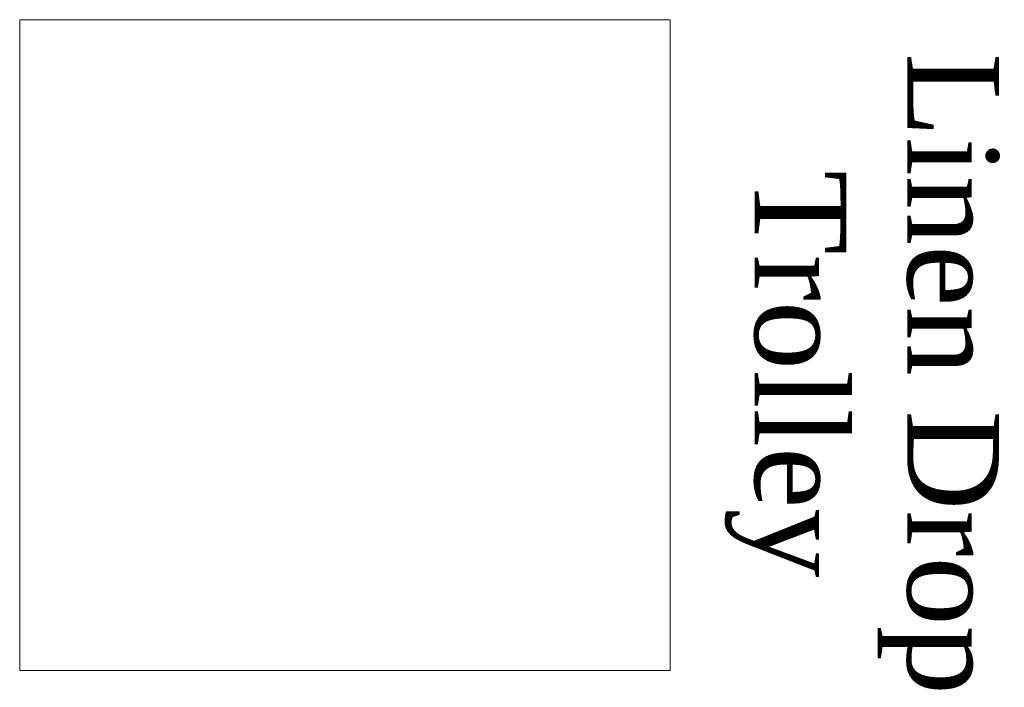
# Model space of a CAD drawing. Extents: x 3940905 to 4145695, y 925352 to 1109797.
# Tile 92 of 256: x 3949599 to 3950265, y 1098974 to 1099426. Entities that reach past the tile are written whole.
import ezdxf

# ---------------------------------------------------------------- set-up
doc = ezdxf.new("R2010")
doc.units = 0
doc.header["$LTSCALE"] = 750
doc.header["$MEASUREMENT"] = 0
doc.layers.add('CKD Equipments', color=252, linetype='CONTINUOUS', lineweight=0)
doc.layers.add('TEXT', color=7, linetype='CONTINUOUS')
doc.styles.add('TXT1', font='times.ttf')

msp = doc.modelspace()

# ---------------------------------------------------------------- linework, layer by layer
at = {"layer": 'CKD Equipments', "ltscale": 100}
for p, q in [((3949599.3, 1098985.66), (3949599.3, 1099425.66)), ((3949599.3, 1099425.66), (3950039.3, 1099425.66)), ((3950039.3, 1099425.66), (3950039.3, 1098985.66)), ((3950039.3, 1098985.66), (3949599.3, 1098985.66))]:
    msp.add_line(p, q, dxfattribs=at)

# ---------------------------------------------------------------- texts
at = {"layer": 'TEXT', "insert": (3950261.9, 1099459.16), "char_height": 61.9627, "width": 545.9489, "attachment_point": 1, "rotation": 270, "style": 'TXT1'}
msp.add_mtext('\\pxqc;Linen Drop\\PTrolley', dxfattribs=at)

doc.saveas('drawing.dxf')
